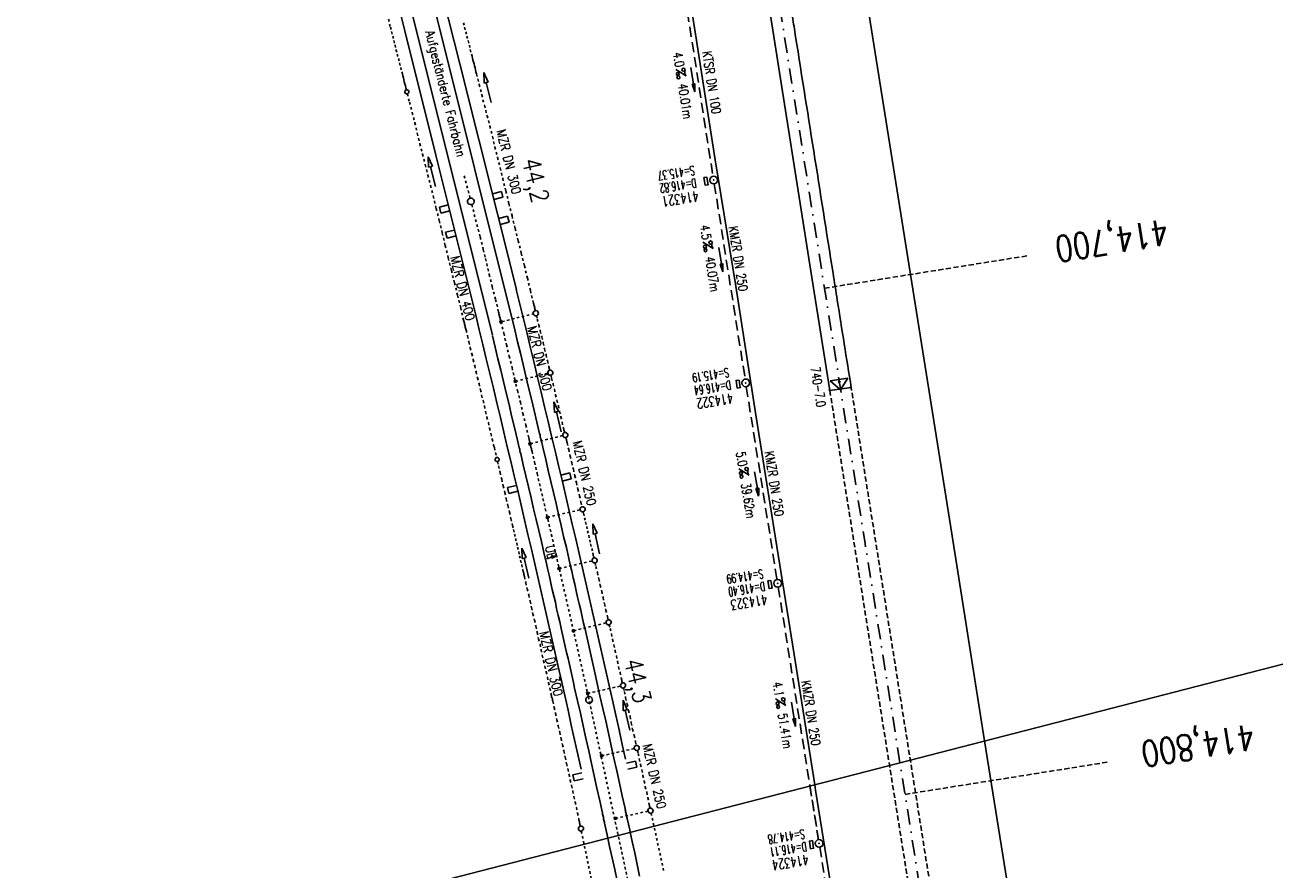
# Model space of a CAD drawing. Extents: x 447426 to 448116, y 440349 to 441552.
# Tile 2 of 21: x 447691 to 447935, y 440558 to 440723. Entities that reach past the tile are written whole.
import ezdxf
from ezdxf.enums import TextEntityAlignment as Align

# ---------------------------------------------------------------- set-up
doc = ezdxf.new("R2010")
doc.units = 0
doc.header["$LTSCALE"] = 2
doc.header["$MEASUREMENT"] = 0
for name, pattern in [('ACAD_ISO03W100', [0.5, 0.25, -0.25]), ('ACAD_ISO05W100', [0.5, 0.25, -0.25]), ('ACAD_ISO10W100W', [0.5, 0.25, -0.25]), ('AUSGEZOGEN', [0]), ('GESTRICH-X2', [1.5, 1, -0.5]), ('GESTRICHELT', [0.75, 0.5, -0.25]), ('STRICHPT-X3', [3, 1.5, -0.75, 0, -0.75])]:
    doc.linetypes.add(name, pattern=pattern)
doc.layers.get('0').update_dxf_attribs({"linetype": 'AUSGEZOGEN'})
for name, color, linetype in [('ACHSE', 250, 'STRICHPT-X3'), ('Bahnachse', 7, 'CONTINUOUS'), ('FBR', 8, 'CONTINUOUS'), ('Gleisachsen', 7, 'CONTINUOUS'), ('HEKTOM', 250, 'GESTRICHELT'), ('Ingenieurbauwerke', 15, 'CONTINUOUS'), ('KANAL', 7, 'GESTRICH-X2'), ('MS-UEBERFAHRT', 8, 'GESTRICHELT'), ('Netzknoten_PKT', 7, 'CONTINUOUS'), ('Netzknoten_PKT-NR', 7, 'CONTINUOUS'), ('Netzknoten_SIGNATUR', 7, 'CONTINUOUS'), ('PFEIL', 7, 'CONTINUOUS'), ('PKT', 7, 'CONTINUOUS'), ('Planeinteilung', 6, 'CONTINUOUS'), ('RAHMEN', 250, 'AUSGEZOGEN'), ('SCHACHTNR', 6, 'CONTINUOUS'), ('SCHSYMBOL', 7, 'AUSGEZOGEN'), ('TEXTO', 4, 'CONTINUOUS'), ('TEXTU', 4, 'CONTINUOUS'), ('Tiefenentwässerung', 15, 'CONTINUOUS')]:
    doc.layers.add(name, color=color, linetype=linetype)
doc.styles.add('ROMANS', font='romans.shx', dxfattribs={"width": 0.8})

# ---------------------------------------------------------------- blocks, each defined once
blk = doc.blocks.new('GST')
at = {"color": 0}
blk.add_circle((0, 0), 0.75, dxfattribs=at)
blk.add_point((0, 0), dxfattribs=at)
blk = doc.blocks.new('17')
blk.add_lwpolyline([(-0.76, -1.22), (0.75, -1.22), (0.75, -1.8), (-0.76, -1.8)], close=True)
blk.add_blockref('GST', (0, 0))
blk = doc.blocks.new('PROM')
blk.add_line((1.57, 1.82), (0.02, 0.02))
for centre, radius in [((0.32, 1.51), 0.317), ((0.94, 0.29), 0.283), ((1.64, 0.29), 0.283)]:
    blk.add_circle(centre, radius)
blk.add_arc((0.99, 2.68), 1.03, 239.1414, 303.3549)
blk = doc.blocks.new('PFEIL2')
at = {"color": 0}
for p, q in [((0.88, 0), (-2.4, -0.01)), ((0.88, -0.27), (0.88, 0.28)), ((0.88, 0.28), (2.43, 0.01)), ((0.91, 0.27), (0.88, 0.26)), ((0.97, 0.26), (0.88, 0.25)), ((1.02, 0.25), (0.88, 0.23)), ((1.07, 0.24), (0.88, 0.21)), ((1.13, 0.23), (0.88, 0.19)), ((1.18, 0.22), (0.88, 0.17)), ((1.24, 0.21), (0.88, 0.15)), ((1.29, 0.21), (0.88, 0.14)), ((1.34, 0.2), (0.88, 0.12)), ((1.4, 0.19), (0.88, 0.1)), ((1.45, 0.18), (0.88, 0.08)), ((1.51, 0.17), (0.88, 0.06)), ((1.56, 0.16), (0.88, 0.04)), ((1.61, 0.15), (0.88, 0.02)), ((1.67, 0.14), (0.88, 0.01)), ((1.72, 0.13), (0.88, -0.01)), ((1.78, 0.12), (0.88, -0.03)), ((1.83, 0.11), (0.88, -0.05)), ((1.88, 0.1), (0.88, -0.07)), ((1.94, 0.09), (0.88, -0.09)), ((2.05, 0.08), (0.88, -0.12)), ((1.99, 0.08), (0.88, -0.11)), ((2.1, 0.07), (0.88, -0.14)), ((2.15, 0.06), (0.88, -0.16)), ((2.21, 0.05), (0.88, -0.18)), ((2.26, 0.04), (0.88, -0.2)), ((2.32, 0.03), (0.88, -0.22)), ((2.37, 0.02), (0.88, -0.23)), ((2.42, 0.01), (0.88, -0.25)), ((2.43, 0.01), (0.88, -0.27))]:
    blk.add_line(p, q, dxfattribs=at)
blk = doc.blocks.new('PKT')
at = {"color": 0}
blk.add_circle((0, 0), 0.15, dxfattribs=at)
blk.add_point((0, 0), dxfattribs=at)
blk = doc.blocks.new('Station_Netzknoten')
at = {"layer": 'Netzknoten_SIGNATUR'}
for p, q in [((-1.75, 0.5), (1.75, 0.5)), ((0, -1.5), (-1.75, 0.5)), ((0, -1.5), (1.75, 0.5))]:
    blk.add_line(p, q, dxfattribs=at)
blk.add_point((0, 0), dxfattribs=at)
blk = doc.blocks.new('1135420')
at = {"layer": 'RAHMEN'}
blk.add_line((950, 5), (950, 415), dxfattribs=at)

msp = doc.modelspace()

# ---------------------------------------------------------------- linework, layer by layer
at = {"layer": 'ACHSE', "flags": 128}
msp.add_lwpolyline([(447621.03, 441497.86), (447625.4, 441487.94), (447635.48, 441465.06), (447645.55, 441442.18), (447655.63, 441419.3), (447659.75, 441409.94), (447664.31, 441399.59), (447665.71, 441396.42), (447675.6, 441373.46), (447685.21, 441350.38), (447694.53, 441327.18), (447703.57, 441303.87), (447712.31, 441280.45), (447720.76, 441256.92), (447728.91, 441233.29), (447736.78, 441209.56), (447744.35, 441185.73), (447751.62, 441161.82), (447758.59, 441137.81), (447765.27, 441113.72), (447771.64, 441089.54), (447777.71, 441065.29), (447783.48, 441040.97), (447788.96, 441016.57), (447794.12, 440992.11), (447798.98, 440967.59), (447803.54, 440943.01), (447807.79, 440918.37), (447810, 440904.77), (447811.76, 440893.69), (447815.69, 440869), (447819.62, 440844.31), (447827.48, 440794.93), (447839.26, 440720.86), (447854.98, 440622.11), (447861.86, 440578.89), (447866.77, 440548.04), (447886.41, 440424.59), (447891.06, 440395.37)], dxfattribs=at)
at = {"layer": 'Bahnachse', "linetype": 'ACAD_ISO05W100'}
for p, q in [((447776.74, 440693.45), (447777.88, 440689.08)), ((447778.21, 440687.83), (447779.88, 440681.47)), ((447779.88, 440681.47), (447780.47, 440679.03)), ((447780.47, 440679.03), (447780.9, 440677.27)), ((447780.9, 440677.27), (447781.64, 440674.2)), ((447781.64, 440674.2), (447782.23, 440671.76)), ((447782.23, 440671.76), (447782.87, 440669.33)), ((447782.87, 440669.33), (447783.46, 440666.89)), ((447783.46, 440666.89), (447783.49, 440666.7)), ((447783.49, 440666.7), (447783.52, 440666.5)), ((447783.52, 440666.5), (447783.6, 440666.31)), ((447783.6, 440666.31), (447783.63, 440666.11)), ((447783.63, 440666.11), (447783.66, 440665.91)), ((447783.66, 440665.91), (447783.74, 440665.73)), ((447783.74, 440665.73), (447783.77, 440665.53)), ((447783.77, 440665.53), (447783.8, 440665.33)), ((447783.8, 440665.33), (447783.88, 440665.14)), ((447783.88, 440665.14), (447783.92, 440664.94)), ((447783.92, 440664.94), (447784.47, 440662.7)), ((447784.47, 440662.7), (447784.98, 440660.45)), ((447784.98, 440660.45), (447785.53, 440658.26)), ((447785.53, 440658.26), (447786.09, 440656.02)), ((447786.09, 440656.02), (447786.6, 440653.77)), ((447786.6, 440653.77), (447787.15, 440651.53)), ((447787.15, 440651.53), (447787.71, 440649.29)), ((447787.71, 440649.29), (447788.22, 440647.05)), ((447788.22, 440647.05), (447788.78, 440644.8)), ((447788.78, 440644.8), (447789.28, 440642.56)), ((447789.28, 440642.56), (447789.38, 440642.27)), ((447789.38, 440642.27), (447789.43, 440641.97)), ((447789.43, 440641.97), (447789.47, 440641.68)), ((447789.47, 440641.68), (447789.57, 440641.39)), ((447789.57, 440641.39), (447789.62, 440641.09)), ((447789.62, 440641.09), (447789.71, 440640.8)), ((447789.71, 440640.8), (447789.76, 440640.51)), ((447789.76, 440640.51), (447789.86, 440640.22)), ((447789.86, 440640.22), (447789.9, 440639.92)), ((447789.9, 440639.92), (447789.99, 440639.68)), ((447789.99, 440639.68), (447790.48, 440637.53)), ((447790.48, 440637.53), (447790.98, 440635.38)), ((447790.98, 440635.38), (447790.99, 440635.32)), ((447790.99, 440635.32), (447792.8, 440627.56))]:
    msp.add_line(p, q, dxfattribs=at)
at = {"layer": 'Bahnachse', "linetype": 'Continuous'}
for p, q in [((447792.83, 440618.76), (447793.81, 440618.98)), ((447794.78, 440619.21), (447793.76, 440619.18)), ((447793.76, 440619.18), (447793.81, 440618.98)), ((447793.81, 440618.98), (447793.85, 440618.79)), ((447793.85, 440618.79), (447794.78, 440619.21))]:
    msp.add_line(p, q, dxfattribs=at)
at = {"layer": 'Bahnachse', "linetype": 'ACAD_ISO10W100W', "flags": 128}
msp.add_lwpolyline([(447800.99, 440591.8), (447809.5, 440552.26)], dxfattribs=at)
at = {"layer": 'Bahnachse', "linetype": 'Continuous'}
for centre, start_param, end_param in [((447778.05, 440688.45), 2.595086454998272, 8.878271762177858), ((447801.13, 440591.17), 2.59508645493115, 8.878271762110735)]:
    msp.add_ellipse(centre, major_axis=(-0.46, 0.46), ratio=1, start_param=start_param, end_param=end_param, dxfattribs=at)
at = {"layer": 'Bahnachse', "linetype": 'ACAD_ISO05W100'}
msp.add_ellipse((443814.89, 439698.33), major_axis=(-966.83, 3968.94), ratio=1, start_param=4.693947, end_param=4.702926, dxfattribs=at)
at = {"layer": 'FBR'}
msp.add_lwpolyline([(447814.85, 440976.11, 0.022266), (447815.68, 440970.79, -0.001548), (447818.16, 440957.63, -0.001755), (447820.27, 440946, -0.001362), (447822.9, 440931, -0.002085), (447824.56, 440921.18, -0.000319), (447826.19, 440911.18, -0.000861), (447826.79, 440907.47, -0.000007), (447827.67, 440901.92, 0.000025), (447828.55, 440896.36), (447830.52, 440884.02, -0.000012), (447832.48, 440871.67, -0.000008), (447834.45, 440859.33, 0.000008), (447836.41, 440846.98, 0.00001), (447840.34, 440822.29, -0.000008), (447844.27, 440797.6, -0.000005), (447850.16, 440760.57, 0.000007), (447856.05, 440723.54), (447863.91, 440674.16), (447871.77, 440624.78), (447878.39, 440583.14), (447883.55, 440550.71, -0.000005), (447893.37, 440488.99, 0.000002), (447896.3, 440470.63, 0.000002)], format="xyb", dxfattribs=at)
at = {"layer": 'FBR', "flags": 128}
for points in [[(447805.5, 440919.51), (447813.34, 440870.91), (447821.25, 440820.95), (447829.11, 440771.59), (447836.61, 440724.35), (447844.67, 440673.59), (447848.15, 440651.55), (447852.33, 440652.11)], [(447794.52, 440893.52), (447798.42, 440869.1), (447802.36, 440844.25), (447806.21, 440819.69), (447810.16, 440795.01), (447814.1, 440770.4), (447818.06, 440745.27), (447821.9, 440721.1), (447825.79, 440696.53), (447829.77, 440671.9), (447833.63, 440647.17), (447837.53, 440622.73), (447841.46, 440598.38), (447845.2, 440574.6)], [(447845.2, 440574.6), (447845.37, 440573.55), (447849.31, 440548.91), (447853.23, 440524.34), (447857.14, 440499.74)]]:
    msp.add_lwpolyline(points, dxfattribs=at)
msp.add_lwpolyline([(447825.13, 440822.92, -0.000024), (447830.49, 440789.42, -0.000047), (447833.23, 440772.24), (447840.93, 440724, -0.000229), (447841.24, 440722.07, 0.000009), (447848.78, 440674.46, 0.00014), (447849.62, 440669.15, 0.000044), (447852.33, 440652.11)], format="xyb", dxfattribs=at)
at = {"layer": 'Gleisachsen', "linetype": 'Continuous'}
for p, q in [((447766.56, 440725.11), (447782.25, 440662.32)), ((447770.92, 440726.2), (447786.62, 440663.41)), ((447782.26, 440662.22), (447782.82, 440659.98)), ((447786.62, 440663.41), (447787.16, 440661.02)), ((447782.82, 440659.98), (447783.33, 440657.73)), ((447787.16, 440661.02), (447787.71, 440658.83)), ((447783.33, 440657.73), (447783.87, 440655.54)), ((447787.71, 440658.83), (447788.26, 440656.59)), ((447788.26, 440656.59), (447788.77, 440654.34)), ((447783.87, 440655.54), (447784.43, 440653.3)), ((447788.77, 440654.34), (447789.33, 440652.1)), ((447784.43, 440653.3), (447784.94, 440651.06)), ((447789.33, 440652.1), (447789.89, 440649.86)), ((447784.94, 440651.06), (447785.5, 440648.81)), ((447789.89, 440649.86), (447790.39, 440647.62)), ((447785.5, 440648.81), (447786, 440646.57)), ((447790.39, 440647.62), (447790.95, 440645.38)), ((447786, 440646.57), (447786.56, 440644.33)), ((447786.56, 440644.33), (447787.06, 440642.13)), ((447790.95, 440645.38), (447791.46, 440643.13)), ((447787.06, 440642.13), (447787.16, 440641.84)), ((447787.16, 440641.84), (447787.21, 440641.54)), ((447791.46, 440643.13), (447791.56, 440642.84)), ((447791.56, 440642.84), (447791.6, 440642.54)), ((447791.6, 440642.54), (447791.65, 440642.25)), ((447791.65, 440642.25), (447791.75, 440641.96)), ((447791.75, 440641.96), (447791.79, 440641.66)), ((447787.21, 440641.54), (447787.3, 440641.25)), ((447787.3, 440641.25), (447787.35, 440640.96)), ((447787.35, 440640.96), (447787.44, 440640.67)), ((447787.44, 440640.67), (447787.49, 440640.37)), ((447787.49, 440640.37), (447787.59, 440640.08)), ((447787.59, 440640.08), (447787.63, 440639.79)), ((447787.63, 440639.79), (447787.68, 440639.49)), ((447787.68, 440639.49), (447787.78, 440639.2)), ((447791.79, 440641.66), (447791.89, 440641.37)), ((447791.89, 440641.37), (447791.94, 440641.08)), ((447791.94, 440641.08), (447792.03, 440640.79)), ((447792.03, 440640.79), (447792.08, 440640.49)), ((447792.08, 440640.49), (447792.17, 440640.25)), ((447792.17, 440640.25), (447792.66, 440638.1)), ((447787.78, 440639.2), (447788.27, 440637.05)), ((447788.27, 440637.05), (447788.81, 440634.91)), ((447792.66, 440638.1), (447793.15, 440635.95)), ((447788.81, 440634.91), (447789.3, 440632.76)), ((447793.15, 440635.95), (447793.69, 440633.81)), ((447789.3, 440632.76), (447789.8, 440630.61)), ((447793.69, 440633.81), (447794.19, 440631.66)), ((447789.8, 440630.61), (447790.29, 440628.46)), ((447794.19, 440631.66), (447794.68, 440629.51)), ((447790.29, 440628.46), (447790.77, 440626.36)), ((447794.68, 440629.51), (447795.17, 440627.36)), ((447795.17, 440627.36), (447795.66, 440625.21)), ((447790.77, 440626.36), (447791.31, 440624.22)), ((447795.66, 440625.21), (447796.15, 440623.06)), ((447791.31, 440624.22), (447791.81, 440622.07)), ((447796.15, 440623.06), (447796.7, 440620.92)), ((447791.81, 440622.07), (447792.3, 440619.92)), ((447792.3, 440619.92), (447792.79, 440617.77)), ((447796.7, 440620.92), (447797.19, 440618.77)), ((447792.79, 440617.77), (447793.09, 440616.51)), ((447797.19, 440618.77), (447797.44, 440617.5)), ((447797.44, 440617.5), (447797.74, 440616.28)), ((447793.09, 440616.51), (447793.4, 440615.24)), ((447793.4, 440615.24), (447793.65, 440613.96)), ((447797.74, 440616.28), (447798.04, 440615.01)), ((447798.04, 440615.01), (447798.34, 440613.74)), ((447793.65, 440613.96), (447793.95, 440612.69)), ((447793.95, 440612.69), (447794.24, 440611.47)), ((447798.34, 440613.74), (447798.64, 440612.47)), ((447794.24, 440611.47), (447794.55, 440610.2)), ((447794.55, 440610.2), (447794.8, 440608.93)), ((447798.64, 440612.47), (447798.89, 440611.2)), ((447798.89, 440611.2), (447799.2, 440609.93)), ((447794.8, 440608.93), (447795.1, 440607.66)), ((447795.1, 440607.66), (447795.4, 440606.39)), ((447799.2, 440609.93), (447799.5, 440608.66)), ((447799.5, 440608.66), (447799.8, 440607.39)), ((447795.4, 440606.39), (447795.71, 440605.12)), ((447799.8, 440607.39), (447800.05, 440606.12)), ((447800.05, 440606.12), (447800.34, 440604.95)), ((447795.71, 440605.12), (447795.94, 440603.95)), ((447795.94, 440603.95), (447796.23, 440602.78)), ((447796.23, 440602.78), (447796.47, 440601.6)), ((447800.34, 440604.95), (447800.63, 440603.78)), ((447800.63, 440603.78), (447800.86, 440602.6)), ((447796.47, 440601.6), (447796.75, 440600.43)), ((447796.75, 440600.43), (447797.04, 440599.26)), ((447800.86, 440602.6), (447801.15, 440601.43)), ((447801.15, 440601.43), (447801.39, 440600.25)), ((447797.04, 440599.26), (447797.28, 440598.08)), ((447797.28, 440598.08), (447797.56, 440596.91)), ((447801.39, 440600.25), (447801.67, 440599.08)), ((447801.67, 440599.08), (447801.96, 440597.91)), ((447801.96, 440597.91), (447802.2, 440596.74)), ((447797.56, 440596.91), (447797.8, 440595.74)), ((447797.8, 440595.74), (447798.09, 440594.57)), ((447802.2, 440596.74), (447802.48, 440595.57)), ((447802.48, 440595.57), (447802.72, 440594.39)), ((447798.09, 440594.57), (447798.31, 440593.44)), ((447798.31, 440593.44), (447798.9, 440591)), ((447802.72, 440594.39), (447803.26, 440591.94)), ((447798.9, 440591), (447799.44, 440588.55)), ((447803.26, 440591.94), (447803.85, 440589.5)), ((447799.44, 440588.55), (447799.98, 440586.11)), ((447803.85, 440589.5), (447804.39, 440587.06)), ((447799.98, 440586.11), (447800.52, 440583.66)), ((447804.39, 440587.06), (447804.92, 440584.66)), ((447800.52, 440583.66), (447801.06, 440581.22)), ((447804.92, 440584.66), (447805.46, 440582.22)), ((447801.06, 440581.22), (447801.6, 440578.77)), ((447805.46, 440582.22), (447806, 440579.77)), ((447801.6, 440578.77), (447802.14, 440576.33)), ((447806, 440579.77), (447806.54, 440577.33)), ((447802.14, 440576.33), (447802.67, 440573.93)), ((447806.54, 440577.33), (447807.08, 440574.88)), ((447802.67, 440573.93), (447803.21, 440571.48)), ((447807.08, 440574.88), (447807.61, 440572.43)), ((447803.21, 440571.48), (447803.75, 440569.04)), ((447807.61, 440572.43), (447808.15, 440569.99)), ((447803.75, 440569.04), (447803.78, 440568.84)), ((447803.78, 440568.84), (447803.81, 440568.64)), ((447803.81, 440568.64), (447803.89, 440568.45)), ((447808.15, 440569.99), (447808.18, 440569.79)), ((447808.18, 440569.79), (447808.22, 440569.59)), ((447808.22, 440569.59), (447808.25, 440569.4)), ((447808.25, 440569.4), (447808.33, 440569.21)), ((447808.33, 440569.21), (447808.36, 440569.01)), ((447808.36, 440569.01), (447808.39, 440568.81)), ((447808.39, 440568.81), (447808.42, 440568.61)), ((447808.42, 440568.61), (447808.5, 440568.42)), ((447803.89, 440568.45), (447803.92, 440568.25)), ((447803.92, 440568.25), (447803.95, 440568.06)), ((447803.95, 440568.06), (447803.98, 440567.86)), ((447803.98, 440567.86), (447804.02, 440567.66)), ((447804.02, 440567.66), (447804.1, 440567.47)), ((447804.1, 440567.47), (447804.13, 440567.28)), ((447804.13, 440567.28), (447804.16, 440567.08)), ((447804.16, 440567.08), (447804.67, 440564.83)), ((447808.5, 440568.42), (447808.53, 440568.23)), ((447808.53, 440568.23), (447808.56, 440568.03)), ((447804.67, 440564.83), (447805.13, 440562.57)), ((447805.13, 440562.57), (447805.63, 440560.32)), ((447809.53, 440563.52), (447810.04, 440561.28)), ((447810.04, 440561.28), (447810.5, 440559.02)), ((447805.63, 440560.32), (447806.14, 440558.08)), ((447810.5, 440559.02), (447811.01, 440556.77)), ((447806.14, 440558.08), (447806.6, 440555.82))]:
    msp.add_line(p, q, dxfattribs=at)
at = {"layer": 'Gleisachsen', "linetype": 'Continuous', "flags": 128}
msp.add_lwpolyline([(447808.56, 440568.03), (447809.07, 440565.78), (447809.17, 440565.32), (447809.53, 440563.52)], dxfattribs=at)
at = {"layer": 'HEKTOM'}
for p, q in [((447847.12, 440671.5), (447886.62, 440677.81)), ((447862.84, 440572.72), (447902.34, 440579))]:
    msp.add_line(p, q, dxfattribs=at)
at = {"layer": 'Ingenieurbauwerke', "linetype": 'Continuous'}
for p, q in [((447768.98, 440742.66), (447775.92, 440715.27)), ((447764.42, 440724.57), (447765.13, 440721.74)), ((447765.13, 440721.74), (447771.19, 440697.5)), ((447775.92, 440715.27), (447786.93, 440671.24)), ((447771.19, 440697.5), (447778.29, 440669.1)), ((447784, 440690.4), (447782.26, 440689.95)), ((447784.3, 440689.24), (447782.56, 440688.79)), ((447784, 440690.4), (447784.3, 440689.24)), ((447773.63, 440687.75), (447771.89, 440687.29)), ((447771.89, 440687.29), (447772.2, 440686.13)), ((447773.94, 440686.59), (447772.2, 440686.13)), ((447785.21, 440685.55), (447783.47, 440685.1)), ((447785.51, 440684.39), (447783.77, 440683.94)), ((447785.21, 440685.55), (447785.51, 440684.39)), ((447774.84, 440682.86), (447773.1, 440682.41)), ((447773.1, 440682.41), (447773.4, 440681.25)), ((447775.15, 440681.7), (447773.4, 440681.25)), ((447783.68, 440665.08), (447784.06, 440665.18)), ((447783.68, 440665.08), (447783.77, 440664.69)), ((447783.77, 440664.69), (447784.16, 440664.79)), ((447784.06, 440665.18), (447784.16, 440664.79)), ((447786.47, 440653.46), (447786.86, 440653.55)), ((447786.47, 440653.46), (447786.57, 440653.07)), ((447786.57, 440653.07), (447786.95, 440653.16)), ((447786.86, 440653.55), (447786.95, 440653.16)), ((447789.36, 440641.29), (447789.74, 440641.39)), ((447789.36, 440641.29), (447789.45, 440640.9)), ((447789.45, 440640.9), (447789.84, 440641)), ((447789.74, 440641.39), (447789.84, 440641)), ((447797.38, 440635.44), (447795.62, 440635.03)), ((447797.38, 440635.44), (447797.65, 440634.27)), ((447786.95, 440633.03), (447785.2, 440632.63)), ((447785.2, 440632.63), (447785.47, 440631.46)), ((447797.65, 440634.27), (447795.9, 440633.86)), ((447787.22, 440631.87), (447785.47, 440631.46)), ((447792.75, 440626.94), (447793.14, 440627.04)), ((447792.75, 440626.94), (447792.85, 440626.55)), ((447792.85, 440626.55), (447793.24, 440626.65)), ((447793.14, 440627.04), (447793.24, 440626.65)), ((447795.05, 440616.95), (447795.44, 440617.05)), ((447795.05, 440616.95), (447795.15, 440616.56)), ((447795.15, 440616.56), (447795.54, 440616.66)), ((447795.44, 440617.05), (447795.54, 440616.66)), ((447797.86, 440604.78), (447798.24, 440604.88)), ((447797.86, 440604.78), (447797.95, 440604.4)), ((447797.95, 440604.4), (447798.34, 440604.49)), ((447798.24, 440604.88), (447798.34, 440604.49)), ((447800.61, 440592.59), (447801, 440592.68)), ((447800.61, 440592.59), (447800.7, 440592.2)), ((447800.7, 440592.2), (447801.09, 440592.29)), ((447801, 440592.68), (447801.09, 440592.29)), ((447803.35, 440580.4), (447803.74, 440580.49)), ((447803.35, 440580.4), (447803.44, 440580.01)), ((447803.44, 440580.01), (447803.83, 440580.1)), ((447803.74, 440580.49), (447803.83, 440580.1)), ((447810.19, 440579.21), (447808.43, 440578.82)), ((447810.19, 440579.21), (447810.45, 440578.04)), ((447799.73, 440576.94), (447797.97, 440576.56)), ((447797.97, 440576.56), (447798.23, 440575.39)), ((447810.45, 440578.04), (447808.69, 440577.65)), ((447799.99, 440575.77), (447798.23, 440575.39)), ((447806.04, 440568.19), (447806.43, 440568.28)), ((447806.04, 440568.19), (447806.13, 440567.8)), ((447806.13, 440567.8), (447806.52, 440567.89)), ((447806.43, 440568.28), (447806.52, 440567.89))]:
    msp.add_line(p, q, dxfattribs=at)
at = {"layer": 'Ingenieurbauwerke', "linetype": 'ACAD_ISO03W100'}
for p, q in [((447784.11, 440664.98), (447790.24, 440666.51)), ((447793.06, 440654.89), (447786.71, 440653.31)), ((447795.98, 440642.74), (447789.6, 440641.15)), ((447792.99, 440626.79), (447799.39, 440628.26)), ((447795.29, 440616.8), (447801.71, 440618.27)), ((447798.1, 440604.64), (447804.46, 440606.2)), ((447800.85, 440592.44), (447807.28, 440593.86)), ((447803.59, 440580.25), (447809.96, 440581.65)), ((447806.28, 440568.04), (447812.64, 440569.44))]:
    msp.add_line(p, q, dxfattribs=at)
at = {"layer": 'Ingenieurbauwerke', "linetype": 'Continuous'}
for major_axis, start_param, end_param in [((-967.68, 3973.31), 4.690695, 4.713705), ((-965.76, 3964.62), 4.690646, 4.713651)]:
    msp.add_ellipse((443814.89, 439698.33), major_axis=major_axis, ratio=1, start_param=start_param, end_param=end_param, dxfattribs=at)
at = {"layer": 'KANAL'}
for p, q in [((447819.41, 440731.41), (447825.34, 440693.34)), ((447825.59, 440691.88), (447831.62, 440653.78)), ((447831.84, 440652.28), (447837.84, 440614.66)), ((447838.09, 440613.16), (447845.94, 440563.87)), ((447844.27, 440574.36), (447845.94, 440563.87)), ((447846.19, 440562.41), (447853.5, 440515.88))]:
    msp.add_line(p, q, dxfattribs=at)
at = {"layer": 'MS-UEBERFAHRT', "flags": 128}
for points in [[(447874.06, 440515.26), (447852.33, 440652.11)], [(447848.15, 440651.55), (447869.98, 440514.59)]]:
    msp.add_lwpolyline(points, dxfattribs=at)
at = {"layer": 'PKT'}
for p in [(447848.09, 440651.64), (447852.24, 440652.25)]:
    msp.add_point(p, dxfattribs=at)
at = {"layer": 'Tiefenentwässerung', "linetype": 'ACAD_ISO03W100'}
for p, q in [((447761.94, 440724.01), (447762.32, 440722.45)), ((447762.32, 440722.45), (447762.55, 440721.58)), ((447776.59, 440723.31), (447776.82, 440722.44)), ((447776.82, 440722.44), (447777.05, 440721.57)), ((447762.55, 440721.58), (447762.78, 440720.71)), ((447762.78, 440720.71), (447763.01, 440719.84)), ((447777.05, 440721.57), (447777.28, 440720.7)), ((447777.28, 440720.7), (447777.51, 440719.83)), ((447763.01, 440719.84), (447763.24, 440718.97)), ((447763.24, 440718.97), (447763.42, 440718.08)), ((447763.42, 440718.08), (447763.66, 440717.21)), ((447777.51, 440719.83), (447777.75, 440718.96)), ((447777.75, 440718.96), (447777.93, 440718.08)), ((447777.93, 440718.08), (447778.16, 440717.2)), ((447763.66, 440717.21), (447763.89, 440716.34)), ((447763.89, 440716.34), (447764.12, 440715.47)), ((447764.12, 440715.47), (447764.35, 440714.6)), ((447778.16, 440717.2), (447778.29, 440716.82)), ((447778.29, 440716.82), (447778.37, 440716.43)), ((447778.37, 440716.43), (447778.45, 440716.04)), ((447778.45, 440716.04), (447778.58, 440715.66)), ((447778.58, 440715.66), (447778.66, 440715.27)), ((447778.66, 440715.27), (447778.74, 440714.87)), ((447764.35, 440714.6), (447764.53, 440713.72)), ((447764.53, 440713.72), (447764.66, 440713.34)), ((447764.66, 440713.34), (447764.74, 440712.94)), ((447764.74, 440712.94), (447764.87, 440712.56)), ((447778.74, 440714.87), (447778.87, 440714.49)), ((447778.87, 440714.49), (447778.95, 440714.1)), ((447778.95, 440714.1), (447779.04, 440713.71)), ((447779.04, 440713.71), (447779.17, 440713.33)), ((447779.17, 440713.33), (447779.69, 440711.29)), ((447764.87, 440712.56), (447764.96, 440712.17)), ((447764.96, 440712.17), (447765.04, 440711.78)), ((447765.04, 440711.78), (447765.17, 440711.4)), ((447765.17, 440711.4), (447765.25, 440711.01)), ((447765.25, 440711.01), (447765.33, 440710.62)), ((447765.33, 440710.62), (447765.46, 440710.23)), ((447765.46, 440710.23), (447765.46, 440710.22)), ((447779.69, 440711.29), (447780.16, 440709.25)), ((447765.64, 440709.44), (447766.06, 440707.81)), ((447766.06, 440707.81), (447766.58, 440705.82)), ((447780.16, 440709.25), (447780.69, 440707.21)), ((447766.58, 440705.82), (447767.1, 440703.78)), ((447780.69, 440707.21), (447781.21, 440705.17)), ((447767.1, 440703.78), (447767.58, 440701.74)), ((447781.21, 440705.17), (447781.74, 440703.14)), ((447781.74, 440703.14), (447782.26, 440701.1)), ((447767.58, 440701.74), (447768.1, 440699.7)), ((447782.26, 440701.1), (447782.73, 440699.05)), ((447768.1, 440699.7), (447768.62, 440697.66)), ((447782.73, 440699.05), (447783.26, 440697.02)), ((447768.62, 440697.66), (447769.15, 440695.63)), ((447769.15, 440695.63), (447769.62, 440693.58)), ((447783.26, 440697.02), (447783.78, 440694.98)), ((447769.62, 440693.58), (447770.15, 440691.55)), ((447783.78, 440694.98), (447784.26, 440692.94)), ((447770.15, 440691.55), (447770.67, 440689.51)), ((447784.26, 440692.94), (447784.87, 440690.46)), ((447770.67, 440689.51), (447771.28, 440687.08)), ((447784.87, 440690.46), (447785.48, 440688.03)), ((447771.28, 440687.08), (447771.87, 440684.7)), ((447785.48, 440688.03), (447786.08, 440685.6)), ((447771.87, 440684.7), (447772.47, 440682.28)), ((447786.08, 440685.6), (447786.69, 440683.18)), ((447772.47, 440682.28), (447773.03, 440679.84)), ((447786.69, 440683.18), (447787.29, 440680.75)), ((447773.03, 440679.84), (447773.64, 440677.41)), ((447787.29, 440680.75), (447787.9, 440678.32)), ((447773.64, 440677.41), (447774.24, 440674.98)), ((447787.9, 440678.32), (447788.5, 440675.89)), ((447774.24, 440674.98), (447774.85, 440672.55)), ((447788.5, 440675.89), (447789.11, 440673.47)), ((447774.85, 440672.55), (447775.45, 440670.13)), ((447789.11, 440673.47), (447789.66, 440671.03)), ((447775.45, 440670.13), (447776.06, 440667.7)), ((447789.66, 440671.03), (447790.27, 440668.6)), ((447776.06, 440667.7), (447776.61, 440665.26)), ((447790.27, 440668.6), (447790.31, 440668.4)), ((447790.31, 440668.4), (447790.35, 440668.21)), ((447790.35, 440668.21), (447790.44, 440668.02)), ((447790.44, 440668.02), (447790.48, 440667.83)), ((447790.48, 440667.83), (447790.52, 440667.63)), ((447790.52, 440667.63), (447790.56, 440667.43)), ((447790.56, 440667.43), (447790.6, 440667.24)), ((447790.6, 440667.24), (447790.63, 440667.12)), ((447776.61, 440665.26), (447776.65, 440665.06)), ((447776.65, 440665.06), (447776.74, 440664.88)), ((447776.74, 440664.88), (447776.78, 440664.68)), ((447776.78, 440664.68), (447776.82, 440664.49)), ((447776.82, 440664.49), (447776.86, 440664.29)), ((447776.86, 440664.29), (447776.9, 440664.1)), ((447776.9, 440664.1), (447776.94, 440663.9)), ((447776.94, 440663.9), (447776.98, 440663.7)), ((447790.88, 440666.15), (447791.02, 440665.49)), ((447791.02, 440665.49), (447791.31, 440664.32)), ((447791.31, 440664.32), (447791.6, 440663.16)), ((447776.98, 440663.7), (447777.07, 440663.52)), ((447777.07, 440663.52), (447777.12, 440663.32)), ((447777.12, 440663.32), (447777.4, 440662.21)), ((447777.4, 440662.21), (447777.64, 440661.03)), ((447791.6, 440663.16), (447791.89, 440661.99)), ((447791.89, 440661.99), (447792.18, 440660.83)), ((447777.64, 440661.03), (447777.93, 440659.87)), ((447777.93, 440659.87), (447778.23, 440658.7)), ((447792.18, 440660.83), (447792.43, 440659.65)), ((447792.43, 440659.65), (447792.72, 440658.49)), ((447778.23, 440658.7), (447778.52, 440657.54)), ((447778.52, 440657.54), (447778.81, 440656.37)), ((447792.72, 440658.49), (447793.01, 440657.32)), ((447793.01, 440657.32), (447793.3, 440656.16)), ((447778.81, 440656.37), (447779.05, 440655.2)), ((447779.05, 440655.2), (447779.35, 440654.03)), ((447779.35, 440654.03), (447779.64, 440652.87)), ((447793.3, 440656.16), (447793.44, 440655.5)), ((447793.66, 440654.52), (447793.82, 440653.92)), ((447779.64, 440652.87), (447779.93, 440651.7)), ((447779.93, 440651.7), (447780.15, 440650.62)), ((447793.82, 440653.92), (447794.09, 440652.85)), ((447794.09, 440652.85), (447794.36, 440651.78)), ((447794.36, 440651.78), (447794.59, 440650.7)), ((447780.15, 440650.62), (447780.43, 440649.56)), ((447780.43, 440649.56), (447780.7, 440648.49)), ((447794.59, 440650.7), (447794.86, 440649.64)), ((447794.86, 440649.64), (447795.13, 440648.57)), ((447780.7, 440648.49), (447780.92, 440647.41)), ((447780.92, 440647.41), (447781.19, 440646.35)), ((447795.13, 440648.57), (447795.35, 440647.49)), ((447795.35, 440647.49), (447795.63, 440646.43)), ((447781.19, 440646.35), (447781.46, 440645.28)), ((447781.46, 440645.28), (447781.69, 440644.2)), ((447795.63, 440646.43), (447795.85, 440645.35)), ((447795.85, 440645.35), (447796.12, 440644.28)), ((447796.12, 440644.28), (447796.15, 440644.13)), ((447781.69, 440644.2), (447781.96, 440643.14)), ((447781.96, 440643.14), (447782.23, 440642.07)), ((447782.23, 440642.07), (447782.45, 440640.99)), ((447796.15, 440644.13), (447796.18, 440643.99)), ((447796.18, 440643.99), (447796.21, 440643.84)), ((447796.21, 440643.84), (447796.24, 440643.69)), ((447796.24, 440643.69), (447796.32, 440643.56)), ((447796.32, 440643.56), (447796.35, 440643.41)), ((447796.35, 440643.41), (447796.37, 440643.35)), ((447796.57, 440642.38), (447796.6, 440642.24)), ((447796.6, 440642.24), (447796.63, 440642.09)), ((447796.63, 440642.09), (447796.71, 440641.95)), ((447796.71, 440641.95), (447796.74, 440641.8)), ((447782.45, 440640.99), (447782.49, 440640.84)), ((447782.49, 440640.84), (447782.52, 440640.7)), ((447782.52, 440640.7), (447782.6, 440640.56)), ((447782.6, 440640.56), (447782.63, 440640.41)), ((447782.63, 440640.41), (447783.08, 440638.45)), ((447796.74, 440641.8), (447796.77, 440641.66)), ((447796.77, 440641.66), (447796.81, 440641.46)), ((447796.81, 440641.46), (447796.84, 440641.32)), ((447796.84, 440641.32), (447797.15, 440640.05)), ((447797.15, 440640.05), (447797.42, 440638.73)), ((447783.26, 440637.67), (447783.47, 440636.81)), ((447797.42, 440638.73), (447797.74, 440637.47)), ((447797.74, 440637.47), (447798.06, 440636.16)), ((447783.47, 440636.81), (447783.74, 440635.54)), ((447783.74, 440635.54), (447784.06, 440634.23)), ((447798.06, 440636.16), (447798.37, 440634.89)), ((447798.37, 440634.89), (447798.65, 440633.57)), ((447784.06, 440634.23), (447784.37, 440632.96)), ((447784.37, 440632.96), (447784.7, 440631.65)), ((447798.65, 440633.57), (447798.96, 440632.31)), ((447798.96, 440632.31), (447799.28, 440631)), ((447784.7, 440631.65), (447784.96, 440630.38)), ((447784.96, 440630.38), (447785.28, 440629.07)), ((447799.28, 440631), (447799.55, 440629.72)), ((447799.55, 440629.72), (447799.76, 440628.86)), ((447785.28, 440629.07), (447785.59, 440627.8)), ((447785.59, 440627.8), (447785.86, 440626.53)), ((447799.98, 440627.88), (447800.04, 440627.58)), ((447800.04, 440627.58), (447800.27, 440626.71)), ((447785.86, 440626.53), (447786.18, 440625.22)), ((447786.18, 440625.22), (447786.35, 440624.39)), ((447800.27, 440626.71), (447800.44, 440625.88)), ((447800.44, 440625.88), (447800.68, 440625)), ((447800.68, 440625), (447800.85, 440624.17)), ((447786.35, 440624.39), (447786.59, 440623.52)), ((447786.59, 440623.52), (447786.76, 440622.68)), ((447786.76, 440622.68), (447786.99, 440621.81)), ((447800.85, 440624.17), (447801.08, 440623.3)), ((447801.08, 440623.3), (447801.26, 440622.42)), ((447801.26, 440622.42), (447801.43, 440621.59)), ((447786.99, 440621.81), (447787.16, 440620.98)), ((447787.16, 440620.98), (447787.39, 440620.11)), ((447787.39, 440620.11), (447787.57, 440619.28)), ((447801.43, 440621.59), (447801.67, 440620.72)), ((447801.67, 440620.72), (447801.84, 440619.88)), ((447801.84, 440619.88), (447801.87, 440619.74)), ((447787.57, 440619.28), (447787.75, 440618.4)), ((447787.75, 440618.4), (447787.97, 440617.57)), ((447787.97, 440617.57), (447788.15, 440616.69)), ((447801.87, 440619.74), (447801.9, 440619.59)), ((447801.9, 440619.59), (447801.93, 440619.44)), ((447801.93, 440619.44), (447801.96, 440619.3)), ((447801.96, 440619.3), (447802.04, 440619.16)), ((447802.04, 440619.16), (447802.07, 440619.01)), ((447802.07, 440619.01), (447802.1, 440618.87)), ((447802.3, 440617.9), (447802.45, 440617.2)), ((447788.15, 440616.69), (447788.18, 440616.54)), ((447788.18, 440616.54), (447788.21, 440616.4)), ((447788.21, 440616.4), (447788.24, 440616.25)), ((447788.24, 440616.25), (447788.32, 440616.11)), ((447788.32, 440616.11), (447788.35, 440615.97)), ((447788.35, 440615.97), (447788.38, 440615.82)), ((447788.38, 440615.82), (447788.41, 440615.67)), ((447788.41, 440615.67), (447788.44, 440615.53)), ((447788.44, 440615.53), (447788.47, 440615.38)), ((447788.47, 440615.38), (447788.5, 440615.23)), ((447788.5, 440615.23), (447788.75, 440614.06)), ((447802.45, 440617.2), (447802.75, 440615.99)), ((447802.75, 440615.99), (447803.05, 440614.77)), ((447788.75, 440614.06), (447789.05, 440612.84)), ((447789.05, 440612.84), (447789.35, 440611.63)), ((447803.05, 440614.77), (447803.3, 440613.55)), ((447803.3, 440613.55), (447803.61, 440612.34)), ((447789.35, 440611.63), (447789.61, 440610.41)), ((447789.61, 440610.41), (447789.91, 440609.19)), ((447803.61, 440612.34), (447803.86, 440611.11)), ((447803.86, 440611.11), (447804.16, 440609.9)), ((447789.91, 440609.19), (447790.16, 440607.97)), ((447790.16, 440607.97), (447790.47, 440606.75)), ((447804.16, 440609.9), (447804.42, 440608.67)), ((447804.42, 440608.67), (447804.72, 440607.46)), ((447790.47, 440606.75), (447790.72, 440605.53)), ((447790.72, 440605.53), (447791.02, 440604.32)), ((447804.72, 440607.46), (447804.85, 440606.81)), ((447805.07, 440605.83), (447805.25, 440605.12)), ((447791.02, 440604.32), (447791.27, 440603.09)), ((447791.27, 440603.09), (447791.55, 440602.03)), ((447805.25, 440605.12), (447805.48, 440604.04)), ((447805.48, 440604.04), (447805.7, 440602.97)), ((447805.7, 440602.97), (447805.97, 440601.9)), ((447791.55, 440602.03), (447791.77, 440600.95)), ((447791.77, 440600.95), (447791.99, 440599.87)), ((447805.97, 440601.9), (447806.2, 440600.82)), ((447806.2, 440600.82), (447806.47, 440599.75)), ((447791.99, 440599.87), (447792.26, 440598.8)), ((447792.26, 440598.8), (447792.49, 440597.73)), ((447806.47, 440599.75), (447806.69, 440598.68)), ((447806.69, 440598.68), (447806.91, 440597.6)), ((447792.49, 440597.73), (447792.76, 440596.66)), ((447792.76, 440596.66), (447792.98, 440595.58)), ((447792.98, 440595.58), (447793.21, 440594.51)), ((447806.91, 440597.6), (447807.19, 440596.53)), ((447807.19, 440596.53), (447807.41, 440595.46)), ((447807.41, 440595.46), (447807.44, 440595.31)), ((447793.21, 440594.51), (447793.48, 440593.44)), ((447793.48, 440593.44), (447793.7, 440592.36)), ((447807.44, 440595.31), (447807.47, 440595.16)), ((447807.47, 440595.16), (447807.5, 440595.02)), ((447807.5, 440595.02), (447807.53, 440594.87)), ((447807.53, 440594.87), (447807.56, 440594.72)), ((447807.56, 440594.72), (447807.59, 440594.57)), ((447807.59, 440594.57), (447807.67, 440594.44)), ((447807.87, 440593.48), (447808.02, 440592.77)), ((447793.7, 440592.36), (447793.73, 440592.21)), ((447793.73, 440592.21), (447793.76, 440592.07)), ((447793.76, 440592.07), (447793.79, 440591.92)), ((447793.79, 440591.92), (447793.82, 440591.77)), ((447793.82, 440591.77), (447793.85, 440591.63)), ((447793.85, 440591.63), (447793.93, 440591.49)), ((447793.93, 440591.49), (447793.96, 440591.34)), ((447793.96, 440591.34), (447793.99, 440591.2)), ((447793.99, 440591.2), (447794.02, 440591.05)), ((447794.02, 440591.05), (447794.05, 440590.9)), ((447794.05, 440590.9), (447794.31, 440589.68)), ((447808.02, 440592.77), (447808.27, 440591.55)), ((447808.27, 440591.55), (447808.57, 440590.34)), ((447794.31, 440589.68), (447794.6, 440588.51)), ((447794.6, 440588.51), (447794.85, 440587.29)), ((447808.57, 440590.34), (447808.82, 440589.11)), ((447808.82, 440589.11), (447809.13, 440587.9)), ((447794.85, 440587.29), (447795.11, 440586.07)), ((447795.11, 440586.07), (447795.41, 440584.85)), ((447809.13, 440587.9), (447809.38, 440586.67)), ((447809.38, 440586.67), (447809.63, 440585.45)), ((447795.41, 440584.85), (447795.66, 440583.63)), ((447795.66, 440583.63), (447795.92, 440582.4)), ((447809.63, 440585.45), (447809.94, 440584.24)), ((447809.94, 440584.24), (447810.19, 440583.01)), ((447795.92, 440582.4), (447796.22, 440581.19)), ((447796.22, 440581.19), (447796.47, 440579.97)), ((447810.19, 440583.01), (447810.35, 440582.25)), ((447810.57, 440581.28), (447810.72, 440580.72)), ((447796.47, 440579.97), (447796.73, 440578.74)), ((447796.73, 440578.74), (447797, 440577.68)), ((447810.72, 440580.72), (447810.94, 440579.64)), ((447810.94, 440579.64), (447811.16, 440578.57)), ((447811.16, 440578.57), (447811.43, 440577.5)), ((447797, 440577.68), (447797.22, 440576.6)), ((447797.22, 440576.6), (447797.44, 440575.52)), ((447811.43, 440577.5), (447811.66, 440576.42)), ((447811.66, 440576.42), (447811.89, 440575.3)), ((447797.44, 440575.52), (447797.72, 440574.45)), ((447797.72, 440574.45), (447797.94, 440573.38)), ((447811.89, 440575.3), (447812.11, 440574.22)), ((447812.11, 440574.22), (447812.39, 440573.15)), ((447797.94, 440573.38), (447798.16, 440572.3)), ((447798.16, 440572.3), (447798.39, 440571.22)), ((447798.39, 440571.22), (447798.66, 440570.16)), ((447812.39, 440573.15), (447812.61, 440572.07)), ((447812.61, 440572.07), (447812.83, 440571)), ((447798.66, 440570.16), (447798.88, 440569.08)), ((447798.88, 440569.08), (447799.1, 440568)), ((447812.83, 440571), (447812.86, 440570.85)), ((447812.86, 440570.85), (447812.89, 440570.7)), ((447812.89, 440570.7), (447812.92, 440570.56)), ((447812.92, 440570.56), (447812.95, 440570.41)), ((447812.95, 440570.41), (447812.98, 440570.26)), ((447812.98, 440570.26), (447813.01, 440570.12)), ((447813.01, 440570.12), (447813.03, 440570.04)), ((447813.28, 440569.1), (447813.29, 440569.05)), ((447799.1, 440568), (447799.13, 440567.85)), ((447799.13, 440567.85), (447799.16, 440567.71)), ((447799.16, 440567.71), (447799.2, 440567.56)), ((447799.2, 440567.56), (447799.23, 440567.41)), ((447799.23, 440567.41), (447799.26, 440567.27)), ((447799.26, 440567.27), (447799.29, 440567.12)), ((447799.29, 440567.12), (447799.32, 440566.97)), ((447799.32, 440566.97), (447799.35, 440566.83)), ((447799.35, 440566.83), (447799.38, 440566.68)), ((447799.38, 440566.68), (447799.41, 440566.53)), ((447799.41, 440566.53), (447799.41, 440566.53))]:
    msp.add_line(p, q, dxfattribs=at)
at = {"layer": 'Tiefenentwässerung', "linetype": 'Continuous'}
for p, q in [((447780.56, 440713.58), (447780.65, 440711.55)), ((447781.43, 440711.74), (447780.56, 440713.58)), ((447780.65, 440711.55), (447781.04, 440711.64)), ((447781.04, 440711.64), (447781.43, 440711.74)), ((447782.01, 440707.76), (447781.04, 440711.64)), ((447769.69, 440697.16), (447769.78, 440695.13)), ((447770.56, 440695.32), (447769.69, 440697.16)), ((447769.78, 440695.13), (447770.17, 440695.22)), ((447770.17, 440695.22), (447770.56, 440695.32)), ((447771.14, 440691.34), (447770.17, 440695.22)), ((447794.26, 440649.3), (447794.36, 440647.26)), ((447795.14, 440647.46), (447794.26, 440649.3)), ((447794.36, 440647.26), (447794.75, 440647.36)), ((447794.75, 440647.36), (447795.14, 440647.46)), ((447795.71, 440643.48), (447794.75, 440647.36)), ((447801.85, 440625.53), (447801.91, 440623.49)), ((447802.69, 440623.67), (447801.85, 440625.53)), ((447801.91, 440623.49), (447802.3, 440623.58)), ((447802.3, 440623.58), (447802.69, 440623.67)), ((447803.2, 440619.68), (447802.3, 440623.58)), ((447788.02, 440620.78), (447788.08, 440618.74)), ((447788.86, 440618.92), (447788.02, 440620.78)), ((447788.08, 440618.74), (447788.47, 440618.83)), ((447788.47, 440618.83), (447788.86, 440618.92)), ((447789.37, 440614.93), (447788.47, 440618.83)), ((447807.76, 440591.08), (447807.82, 440589.04)), ((447808.6, 440589.22), (447807.76, 440591.08)), ((447807.82, 440589.04), (447808.21, 440589.13)), ((447808.21, 440589.13), (447808.6, 440589.22)), ((447809.11, 440585.24), (447808.21, 440589.13))]:
    msp.add_line(p, q, dxfattribs=at)
at = {"layer": 'Tiefenentwässerung', "linetype": 'ACAD_ISO03W100', "flags": 128}
for points in [[(447815.7, 440557.83), (447813.24, 440569.07)], [(447799.61, 440565.56), (447812.32, 440505.18)]]:
    msp.add_lwpolyline(points, dxfattribs=at)
at = {"layer": 'Tiefenentwässerung', "linetype": 'Continuous'}
for centre, major_axis, start_param, end_param in [((447765.54, 440709.83), (-0.283, 0.283), 2.595086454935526, 8.878271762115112), ((447790.73, 440666.63), (-0.354, 0.354), 2.595086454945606, 8.878271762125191), ((447793.54, 440655.01), (-0.354, 0.354), 2.595086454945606, 8.878271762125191), ((447796.47, 440642.86), (-0.354, 0.354), 2.595086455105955, 8.878271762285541), ((447783.17, 440638.06), (-0.283, 0.283), 2.595086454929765, 8.878271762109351), ((447799.88, 440628.37), (-0.354, 0.354), 2.595086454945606, 8.878271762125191), ((447802.2, 440618.39), (-0.354, 0.354), 2.595086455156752, 8.878271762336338), ((447804.95, 440606.32), (-0.354, 0.354), 2.595086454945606, 8.878271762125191), ((447807.77, 440593.97), (-0.354, 0.354), 2.595086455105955, 8.878271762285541), ((447810.45, 440581.76), (-0.354, 0.354), 2.59508645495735, 8.878271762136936), ((447813.13, 440569.55), (-0.354, 0.354), 2.595086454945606, 8.878271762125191), ((447799.56, 440566.05), (-0.354, 0.354), 2.595086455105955, 8.878271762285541)]:
    msp.add_ellipse(centre, major_axis=major_axis, ratio=1, start_param=start_param, end_param=end_param, dxfattribs=at)

# ---------------------------------------------------------------- block references
at = {"layer": 'Netzknoten_PKT'}
msp.add_blockref('PKT', (447850.03, 440653.18), dxfattribs=at)
at = {"layer": 'Netzknoten_SIGNATUR', "rotation": 9.037315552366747}
msp.add_blockref('Station_Netzknoten', (447850.03, 440653.18), dxfattribs=at)
at = {"layer": 'PFEIL'}
for p, rotation in [((447821.38, 440712.22), 278.899500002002), ((447826.87, 440677.1), 279.0017999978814), ((447833.86, 440633.31), 279.0397999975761), ((447841.03, 440588.36), 279.0711999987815)]:
    msp.add_blockref('PFEIL2', p, dxfattribs=dict(at, rotation=rotation))
at = {"layer": 'Planeinteilung', "linetype": 'Continuous', "rotation": 284.4375024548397}
msp.add_blockref('1135420', (447426.45, 441447.77), dxfattribs=at)
at = {"layer": 'SCHSYMBOL'}
for p, rotation in [((447825.47, 440692.61), 279.041100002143), ((447831.74, 440653.03), 279.041100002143), ((447837.96, 440613.91), 279.041100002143), ((447846.07, 440563.14), 279.0410999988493)]:
    msp.add_blockref('17', p, dxfattribs=dict(at, rotation=rotation))
at = {"layer": 'TEXTU'}
for p, rotation in [((447818.03, 440714.23), 278.899500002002), ((447823.33, 440680.49), 279.0017999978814), ((447830.35, 440636.3), 279.0397999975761), ((447837.51, 440591.35), 279.0711999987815)]:
    msp.add_blockref('PROM', p, dxfattribs=dict(at, rotation=rotation))

# ---------------------------------------------------------------- texts
at = {"layer": 'Bahnachse', "linetype": 'Continuous', "style": 'ROMANS', "width": 0.8334}
for s, height, rotation, oblique, p in [('44,2', 3.5, 283.0207, 0, (447788.05, 440696.44)), ('UE', 1.8, 283.5403, 360, (447792.48, 440621.05)), ('44,3', 3.5, 283.0207, 360, (447807.97, 440598.78))]:
    msp.add_text(s, height=height, rotation=rotation, dxfattribs=dict(at, oblique=oblique)).set_placement(p)
at = {"layer": 'HEKTOM', "style": 'ROMANS', "width": 0.8}
for s, p in [('414,700', (447913.85, 440685)), ('414,800', (447930.68, 440586.46))]:
    msp.add_text(s, height=5, rotation=189.0411, dxfattribs=at).set_placement(p)
at = {"layer": 'Ingenieurbauwerke', "linetype": 'Continuous', "style": 'ROMANS', "oblique": 360, "width": 0.8334}
msp.add_text('Aufgeständerte Fahrbahn', height=1.8, rotation=284.1975, dxfattribs=at).set_placement((447769.13, 440721.51))
at = {"layer": 'Netzknoten_PKT-NR', "style": 'ROMANS', "width": 0.75}
msp.add_text('740-7.0', height=1.8, rotation=279.0363, dxfattribs=at).set_placement((447845.61, 440648.2), align=Align.RIGHT)
at = {"layer": 'SCHACHTNR', "style": 'ROMANS'}
for s, height, width, p in [('S=415.37', 1.8, 0.6, (447821.6, 440695.43)), ('D=416.82', 1.8, 0.6, (447821.98, 440692.96)), ('414321', 2, 0.7, (447822.39, 440690.49)), ('S=415.19', 1.8, 0.6, (447828.3, 440655.98)), ('D=416.64', 1.8, 0.6, (447828.71, 440653.51)), ('414322', 2, 0.7, (447829.12, 440651.04)), ('S=414.99', 1.8, 0.6, (447835, 440616.69)), ('D=416.40', 1.8, 0.6, (447835.38, 440614.22)), ('414323', 2, 0.7, (447835.78, 440611.75)), ('S=414.78', 1.8, 0.6, (447843.09, 440565.91)), ('D=416.11', 1.8, 0.6, (447843.5, 440563.44)), ('414324', 2, 0.7, (447843.88, 440560.97))]:
    msp.add_text(s, height=height, rotation=189.0411, dxfattribs=dict(at, width=width)).set_placement(p)
at = {"layer": 'TEXTO', "style": 'ROMANS', "width": 0.75}
for s, rotation, p in [('KTSR DN 100', 278.8995, (447824.2, 440711.52)), ('KMZR DN 250', 279.0018, (447829.39, 440677.13)), ('KMZR DN 250', 279.0398, (447836.42, 440633.22)), ('KMZR DN 250', 279.0712, (447843.59, 440588.46))]:
    msp.add_text(s, height=1.8, rotation=rotation, dxfattribs=at).set_placement(p, align=Align.CENTER)
at = {"layer": 'TEXTU', "style": 'ROMANS', "width": 0.75}
for s, rotation, p in [('4.0', 278.8995, (447817.53, 440717.41)), ('40.01m', 278.8995, (447818.5, 440711.28)), ('4.5', 279.0018, (447822.82, 440683.68)), ('40.07m', 279.0018, (447823.79, 440677.52)), ('5.0', 279.0398, (447829.84, 440639.47)), ('39.62m', 279.0398, (447830.81, 440633.34)), ('4.1', 279.0712, (447837, 440594.53)), ('51.41m', 279.0712, (447838, 440588.38))]:
    msp.add_text(s, height=1.8, rotation=rotation, dxfattribs=at).set_placement(p)
at = {"layer": 'Tiefenentwässerung', "linetype": 'Continuous', "style": 'ROMANS', "oblique": 360, "width": 0.8334}
for s, rotation, p in [('MZR DN 300', 283.9939, (447783.03, 440702.21)), ('MZR DN 400', 283.9939, (447774, 440677.52)), ('MZR DN 300', 283.9939, (447789.06, 440663.83)), ('MZR DN 250', 282.9939, (447797.92, 440641.47)), ('MZR DN 300', 282.9939, (447791.41, 440604.31)), ('MZR DN 250', 282.9939, (447811.58, 440582.3))]:
    msp.add_text(s, height=1.8, rotation=rotation, dxfattribs=at).set_placement(p)

doc.saveas('drawing.dxf')
